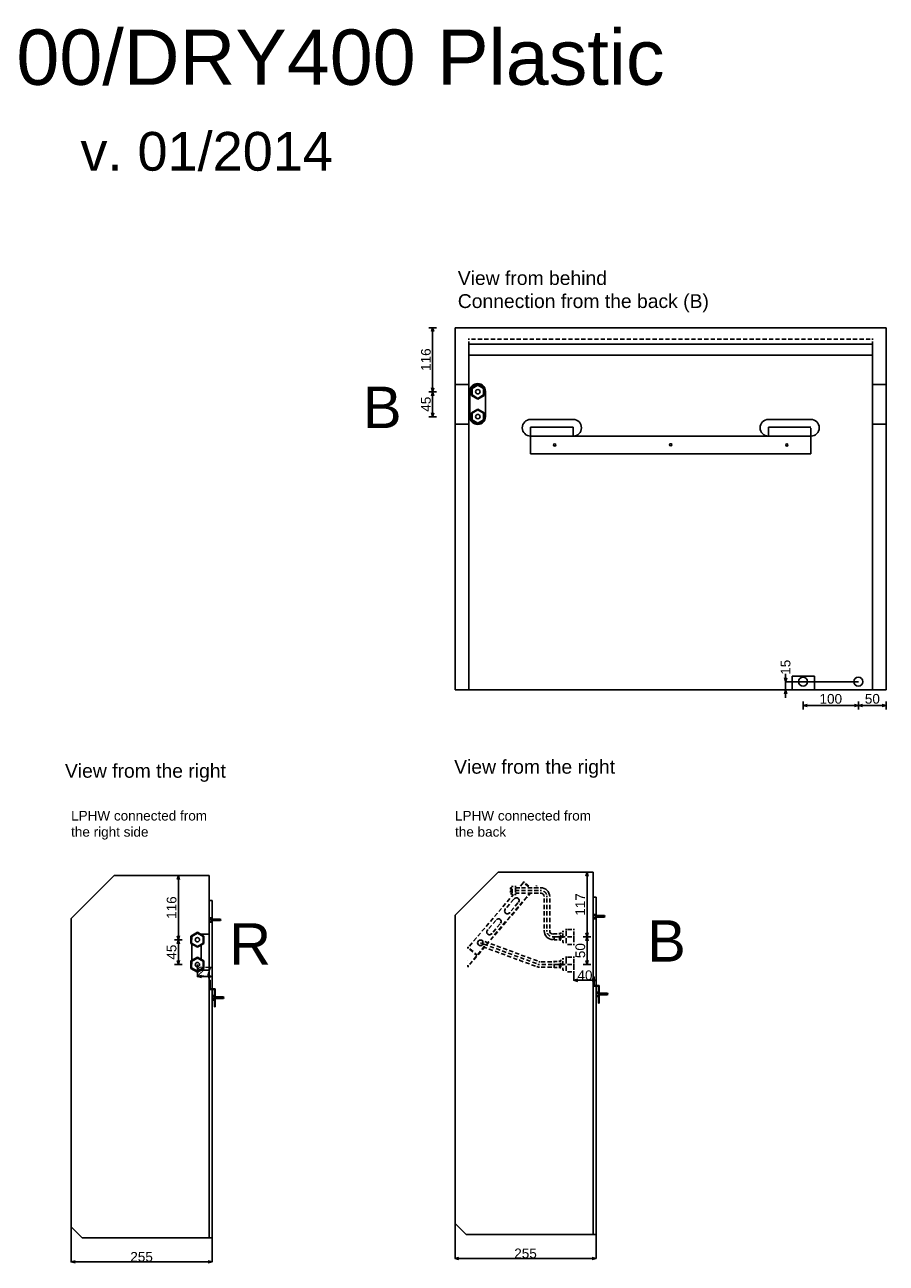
# Model space of a CAD drawing. Extents: x 2603 to 5740, y 20588 to 23423.
# Tile 4 of 4: x 4182 to 5740, y 21184 to 23423. Entities that reach past the tile are written whole.
import ezdxf

# ---------------------------------------------------------------- set-up
doc = ezdxf.new("R2010")
doc.units = 0
doc.header["$MEASUREMENT"] = 0
for name, pattern in [('Achse', [11.5, 0, -4, 7.5, 0]), ('Hidden Line', [19.5611, 14.1111, -5.45]), ('Čerchovaná', [215, 100, -50, 15, -50])]:
    doc.linetypes.add(name, pattern=pattern)
for name, color, linetype in [('Desky', 7, 'Continuous'), ('Kóty délkové', 7, 'Continuous'), ('Nábytek a zařízení', 7, 'Continuous'), ('Oblouky a kružnice', 7, 'Continuous'), ('Střechy', 7, 'Continuous'), ('Textové bloky', 7, 'Continuous'), ('Zdi', 7, 'Continuous'), ('Čáry', 7, 'Continuous')]:
    doc.layers.add(name, color=color, linetype=linetype)
doc.styles.add('GENERATED_STYLE_1', font='ARIAL.ttf')
doc.dimstyles.new('Dimstyle_300', dxfattribs={"dimtxt": 17.5, "dimasz": 7.125, "dimexe": 0.18, "dimexo": 0, "dimgap": 0.09, "dimtad": 1, "dimdec": 0, "dimzin": 0, "dimdsep": 46, "dimtxsty": 'GENERATED_STYLE_1', "dimblk": 'ARROWHEAD_3', "dimblk1": 'ARROWHEAD_3', "dimblk2": 'ARROWHEAD_3', "dimcen": 0.09, "dimclrd": 7, "dimclre": 7, "dimclrt": 7, "dimazin": 0, "dimtfac": 1, "dimtdec": 4, "dimtmove": 0, "dimatfit": 0, "dimfxl": 1, "dimtolj": 1, "dimtzin": 0, "dimarcsym": 0})

# ---------------------------------------------------------------- blocks, each defined once
blk = doc.blocks.new('ARROWHEAD_3')
at = {"color": 0, "linetype": 'Continuous'}
blk.add_line((0, 0), (-1, 0), dxfattribs=at)
blk.add_lwpolyline([(-1, 0.2679), (0, 0), (-1, -0.2679)], dxfattribs=at)
blk = doc.blocks.new('*D78')
at = {"layer": 'Defpoints', "color": 0}
for p in [(4265.6, 21250.1), (4520.6, 21230.1), (4265.6, 21186.8)]:
    blk.add_point(p, dxfattribs=at)
at = {"layer": 'Kóty délkové', "color": 7, "linetype": 'Continuous', "lineweight": -2}
for p, q in [((4265.6, 21250.1), (4265.6, 21186.6)), ((4520.6, 21230.1), (4520.6, 21186.6)), ((4513.4, 21186.8), (4272.7, 21186.8))]:
    blk.add_line(p, q, dxfattribs=at)
at = {"layer": 'Kóty délkové', "color": 7, "lineweight": -2, "xscale": 7.124999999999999, "yscale": 7.124999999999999, "zscale": 7.124999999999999, "rotation": 180}
blk.add_blockref('ARROWHEAD_3', (4265.6, 21186.8), dxfattribs=at)
at = {"layer": 'Kóty délkové', "color": 7, "lineweight": -2, "xscale": 7.124999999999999, "yscale": 7.124999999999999, "zscale": 7.124999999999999}
blk.add_blockref('ARROWHEAD_3', (4520.6, 21186.8), dxfattribs=at)
at = {"layer": 'Kóty délkové', "color": 7, "linetype": 'Continuous', "insert": (4393.1, 21195.8), "char_height": 17.5, "attachment_point": 5, "style": 'GENERATED_STYLE_1'}
blk.add_mtext('\\A1;255', dxfattribs=at)
blk = doc.blocks.new('*D33')
at = {"layer": 'Kóty délkové', "color": 7, "linetype": 'Continuous'}
for p, q in [((2964.7, 21770), (2964.7, 21886)), ((2971.7, 21770), (2957.6, 21770)), ((2964.7, 21770), (2962.7, 21777.2)), ((2964.7, 21770), (2962.7, 21762.7)), ((2964.7, 21770), (2966.6, 21777.2)), ((2964.7, 21725), (2964.7, 21770)), ((2964.7, 21770), (2966.6, 21762.7)), ((2971.7, 21725), (2957.6, 21725)), ((2964.7, 21725), (2962.7, 21732.2)), ((2964.7, 21725), (2966.6, 21732.2))]:
    blk.add_line(p, q, dxfattribs=at)
at = {"layer": 'Kóty délkové', "color": 7, "style": 'GENERATED_STYLE_1', "oblique": 0}
blk.add_text('45', height=17.5, rotation=90, dxfattribs=at).set_placement((2961.2, 21734))
blk = doc.blocks.new('*D34')
at = {"layer": 'Kóty délkové', "color": 7, "linetype": 'Continuous'}
for p, q in [((2971.7, 21886), (2957.6, 21886)), ((2964.7, 21886), (2962.7, 21878.7)), ((2964.7, 21770), (2964.7, 21886)), ((2964.7, 21886), (2966.6, 21878.7)), ((2964.7, 21770), (2962.7, 21777.2)), ((2964.7, 21770), (2966.6, 21777.2))]:
    blk.add_line(p, q, dxfattribs=at)
at = {"layer": 'Kóty délkové', "color": 7, "style": 'GENERATED_STYLE_1', "oblique": 0}
blk.add_text('116', height=17.5, rotation=90, dxfattribs=at).set_placement((2961.2, 21807.7))
blk = doc.blocks.new('*D79')
at = {"layer": 'Defpoints', "color": 0}
for p in [(4520.6, 21840.1), (4494.1, 21724.1), (4494.1, 21702.5)]:
    blk.add_point(p, dxfattribs=at)
at = {"layer": 'Kóty délkové', "color": 7, "linetype": 'Continuous', "lineweight": -2}
for p, q in [((4520.6, 21840.1), (4520.6, 21702.4)), ((4494.1, 21724.1), (4494.1, 21702.4)), ((4513.4, 21702.5), (4501.2, 21702.5))]:
    blk.add_line(p, q, dxfattribs=at)
at = {"layer": 'Kóty délkové', "color": 7, "lineweight": -2, "xscale": 7.124999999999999, "yscale": 7.124999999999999, "zscale": 7.124999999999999, "rotation": 180}
blk.add_blockref('ARROWHEAD_3', (4494.1, 21702.5), dxfattribs=at)
at = {"layer": 'Kóty délkové', "color": 7, "lineweight": -2, "xscale": 7.124999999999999, "yscale": 7.124999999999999, "zscale": 7.124999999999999}
blk.add_blockref('ARROWHEAD_3', (4520.6, 21702.5), dxfattribs=at)
at = {"layer": 'Kóty délkové', "color": 7, "linetype": 'Continuous', "insert": (4507.3, 21711.4), "char_height": 17.5, "attachment_point": 5, "style": 'GENERATED_STYLE_1'}
blk.add_mtext('\\A1;27', dxfattribs=at)
blk = doc.blocks.new('*D95')
at = {"layer": 'Defpoints', "color": 0}
for p in [(4960.1, 21256.3), (5215.1, 21236.3), (4960.1, 21193)]:
    blk.add_point(p, dxfattribs=at)
at = {"layer": 'Kóty délkové', "color": 7, "linetype": 'Continuous', "lineweight": -2}
for p, q in [((4960.1, 21256.3), (4960.1, 21192.8)), ((5215.1, 21236.3), (5215.1, 21192.8)), ((5207.9, 21193), (4967.2, 21193))]:
    blk.add_line(p, q, dxfattribs=at)
at = {"layer": 'Kóty délkové', "color": 7, "lineweight": -2, "xscale": 7.124999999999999, "yscale": 7.124999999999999, "zscale": 7.124999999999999, "rotation": 180}
blk.add_blockref('ARROWHEAD_3', (4960.1, 21193), dxfattribs=at)
at = {"layer": 'Kóty délkové', "color": 7, "lineweight": -2, "xscale": 7.124999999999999, "yscale": 7.124999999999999, "zscale": 7.124999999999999}
blk.add_blockref('ARROWHEAD_3', (5215.1, 21193), dxfattribs=at)
at = {"layer": 'Kóty délkové', "color": 7, "linetype": 'Continuous', "insert": (5087.6, 21202), "char_height": 17.5, "attachment_point": 5, "style": 'GENERATED_STYLE_1'}
blk.add_mtext('\\A1;255', dxfattribs=at)
blk = doc.blocks.new('*D45')
at = {"layer": 'Kóty délkové', "color": 7, "linetype": 'Continuous'}
for p, q in [((2601.4, 21769), (2599.4, 21761.7)), ((2601.4, 21719), (2601.4, 21769)), ((2601.4, 21769), (2603.3, 21761.7)), ((2608.4, 21719), (2594.4, 21719)), ((2601.4, 21719), (2599.4, 21726.2)), ((2601.4, 21719), (2603.3, 21726.2))]:
    blk.add_line(p, q, dxfattribs=at)
at = {"layer": 'Kóty délkové', "color": 7, "style": 'GENERATED_STYLE_1', "oblique": 0}
blk.add_text('50', height=17.5, rotation=90, dxfattribs=at).set_placement((2597.9, 21730.5))
blk = doc.blocks.new('*D46')
at = {"layer": 'Kóty délkové', "color": 7, "linetype": 'Continuous'}
for p, q in [((2608.4, 21886), (2594.4, 21886)), ((2601.4, 21886), (2599.4, 21878.7)), ((2601.4, 21769), (2601.4, 21886)), ((2601.4, 21886), (2603.3, 21878.7)), ((2608.4, 21769), (2594.4, 21769)), ((2601.4, 21769), (2599.4, 21776.2)), ((2601.4, 21769), (2599.4, 21761.7)), ((2601.4, 21769), (2603.3, 21776.2)), ((2601.4, 21719), (2601.4, 21769)), ((2601.4, 21769), (2603.3, 21761.7))]:
    blk.add_line(p, q, dxfattribs=at)
at = {"layer": 'Kóty délkové', "color": 7, "style": 'GENERATED_STYLE_1', "oblique": 0}
blk.add_text('117', height=17.5, rotation=90, dxfattribs=at).set_placement((2597.9, 21807.2))
blk = doc.blocks.new('*D96')
at = {"layer": 'Defpoints', "color": 0}
for p in [(5215.1, 21846.3), (5175.2, 21710.8), (5175.2, 21695.8)]:
    blk.add_point(p, dxfattribs=at)
at = {"layer": 'Kóty délkové', "color": 7, "linetype": 'Continuous', "lineweight": -2}
for p, q in [((5215.1, 21846.3), (5215.1, 21695.6)), ((5175.2, 21710.8), (5175.2, 21695.6)), ((5207.9, 21695.8), (5182.3, 21695.8))]:
    blk.add_line(p, q, dxfattribs=at)
at = {"layer": 'Kóty délkové', "color": 7, "lineweight": -2, "xscale": 7.124999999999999, "yscale": 7.124999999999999, "zscale": 7.124999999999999, "rotation": 180}
blk.add_blockref('ARROWHEAD_3', (5175.2, 21695.8), dxfattribs=at)
at = {"layer": 'Kóty délkové', "color": 7, "lineweight": -2, "xscale": 7.124999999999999, "yscale": 7.124999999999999, "zscale": 7.124999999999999}
blk.add_blockref('ARROWHEAD_3', (5215.1, 21695.8), dxfattribs=at)
at = {"layer": 'Kóty délkové', "color": 7, "linetype": 'Continuous', "insert": (5195.1, 21704.8), "char_height": 17.5, "attachment_point": 5, "style": 'GENERATED_STYLE_1'}
blk.add_mtext('\\A1;40', dxfattribs=at)
blk = doc.blocks.new('*D107')
at = {"layer": 'Defpoints', "color": 0}
for p in [(5558.1, 22235.6), (5689.6, 22235.6), (5740.1, 22220.6)]:
    blk.add_point(p, dxfattribs=at)
at = {"layer": 'Kóty délkové', "color": 7, "linetype": 'Continuous', "lineweight": -2}
for p, q in [((5689.6, 22235.6), (5558, 22235.6)), ((5558.1, 22242.7), (5558.1, 22249.8)), ((5558.1, 22220.6), (5558.1, 22235.6)), ((5740.1, 22220.6), (5558, 22220.6)), ((5558.1, 22220.6), (5558.1, 22206.3))]:
    blk.add_line(p, q, dxfattribs=at)
at = {"layer": 'Kóty délkové', "color": 7, "lineweight": -2, "xscale": 7.124999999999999, "yscale": 7.124999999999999, "zscale": 7.124999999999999}
for p, rotation in [((5558.1, 22235.6), 270), ((5558.1, 22220.6), 90)]:
    blk.add_blockref('ARROWHEAD_3', p, dxfattribs=dict(at, rotation=rotation))
at = {"layer": 'Kóty délkové', "color": 7, "linetype": 'Continuous', "insert": (5558.1, 22261.7), "char_height": 17.5, "attachment_point": 5, "rotation": 90, "style": 'GENERATED_STYLE_1'}
blk.add_mtext('\\A1;15', dxfattribs=at)
blk = doc.blocks.new('*D18')
at = {"layer": 'Kóty délkové', "color": 7, "linetype": 'Continuous'}
for p, q in [((3943.9, 22214), (3943.9, 22199.9)), ((3994.4, 22214), (3994.4, 22199.9)), ((3943.9, 22206.9), (3843.9, 22206.9)), ((3943.9, 22206.9), (3936.7, 22208.9)), ((3943.9, 22206.9), (3936.7, 22205)), ((3943.9, 22206.9), (3951.2, 22208.9)), ((3994.4, 22206.9), (3943.9, 22206.9)), ((3943.9, 22206.9), (3951.2, 22205)), ((3994.4, 22206.9), (3987.2, 22208.9)), ((3994.4, 22206.9), (3987.2, 22205))]:
    blk.add_line(p, q, dxfattribs=at)
at = {"layer": 'Kóty délkové', "color": 7, "style": 'GENERATED_STYLE_1', "oblique": 0}
blk.add_text('50', height=17.5, dxfattribs=at).set_placement((3955.7, 22210.4))
blk = doc.blocks.new('*D19')
at = {"layer": 'Kóty délkové', "color": 7, "linetype": 'Continuous'}
for p, q in [((3843.9, 22214), (3843.9, 22199.9)), ((3843.9, 22206.9), (3851.2, 22208.9)), ((3943.9, 22206.9), (3843.9, 22206.9)), ((3843.9, 22206.9), (3851.2, 22205)), ((3943.9, 22206.9), (3936.7, 22208.9)), ((3943.9, 22206.9), (3936.7, 22205))]:
    blk.add_line(p, q, dxfattribs=at)
at = {"layer": 'Kóty délkové', "color": 7, "style": 'GENERATED_STYLE_1', "oblique": 0}
blk.add_text('100', height=17.5, dxfattribs=at).set_placement((3873.7, 22210.4))
blk = doc.blocks.new('*D21')
at = {"layer": 'Kóty délkové', "color": 7, "linetype": 'Continuous'}
for p, q in [((3174, 22774.1), (3174, 22890.1)), ((3181, 22774.1), (3166.9, 22774.1)), ((3174, 22774.1), (3172, 22781.4)), ((3174, 22774.1), (3172, 22766.9)), ((3174, 22774.1), (3175.9, 22781.4)), ((3174, 22729.1), (3174, 22774.1)), ((3174, 22774.1), (3175.9, 22766.9)), ((3181, 22729.1), (3166.9, 22729.1)), ((3174, 22729.1), (3172, 22736.4)), ((3174, 22729.1), (3175.9, 22736.4))]:
    blk.add_line(p, q, dxfattribs=at)
at = {"layer": 'Kóty délkové', "color": 7, "style": 'GENERATED_STYLE_1', "oblique": 0}
blk.add_text('45', height=17.5, rotation=90, dxfattribs=at).set_placement((3170.5, 22738.1))
blk = doc.blocks.new('*D22')
at = {"layer": 'Kóty délkové', "color": 7, "linetype": 'Continuous'}
for p, q in [((3181, 22890.1), (3166.9, 22890.1)), ((3174, 22890.1), (3172, 22882.9)), ((3174, 22774.1), (3174, 22890.1)), ((3174, 22890.1), (3175.9, 22882.9)), ((3174, 22774.1), (3172, 22781.4)), ((3174, 22774.1), (3175.9, 22781.4))]:
    blk.add_line(p, q, dxfattribs=at)
at = {"layer": 'Kóty délkové', "color": 7, "style": 'GENERATED_STYLE_1', "oblique": 0}
blk.add_text('116', height=17.5, rotation=90, dxfattribs=at).set_placement((3170.5, 22811.9))
blk = doc.blocks.new('DIM_32', base_point=(2964.7, 21770))
at = {"layer": 'Kóty délkové', "color": 7, "linetype": 'Continuous'}
dim = blk.add_aligned_dim(p1=(2999.1, 21725), p2=(2999.1, 21770), distance=34.5, dimstyle='Dimstyle_300', dxfattribs=at)
dim.commit()
dim.dimension.update_dxf_attribs({"geometry": '*D33', "text_midpoint": (2952.4, 21740.7), "text_rotation": 90})
dim = blk.add_linear_dim(base=(2964.7, 21770), p1=(2999.1, 21770), p2=(3020.6, 21886), angle=90, dimstyle='Dimstyle_300', dxfattribs=at)
dim.commit()
dim.dimension.update_dxf_attribs({"geometry": '*D34', "text_midpoint": (2952.4, 21814.5), "text_rotation": 90})
blk = doc.blocks.new('DIM_38', base_point=(2601.4, 21769))
at = {"layer": 'Kóty délkové', "color": 7, "linetype": 'Continuous'}
dim = blk.add_linear_dim(base=(2601.4, 21769), p1=(2577.6, 21769), p2=(2612.5, 21886), angle=90, dimstyle='Dimstyle_300', dxfattribs=at)
dim.commit()
dim.dimension.update_dxf_attribs({"geometry": '*D46', "text_midpoint": (2589.1, 21814), "text_rotation": 90})
dim = blk.add_aligned_dim(p1=(2577.6, 21719), p2=(2577.6, 21769), distance=-23.8, dimstyle='Dimstyle_300', dxfattribs=at)
dim.commit()
dim.dimension.update_dxf_attribs({"geometry": '*D45', "text_midpoint": (2589.1, 21737.2), "text_rotation": 90})
blk = doc.blocks.new('DIM_25', base_point=(3943.9, 22206.9))
at = {"layer": 'Kóty délkové', "color": 7, "linetype": 'Continuous'}
dim = blk.add_linear_dim(base=(3943.9456, 22206.9372), p1=(3994.4203, 22235.1445), p2=(3943.9456, 22250.1445), angle=180, dimstyle='Dimstyle_300', dxfattribs=at)
dim.commit()
dim.dimension.update_dxf_attribs({"geometry": '*D18', "text_midpoint": (3962.4329, 22219.1872)})
dim = blk.add_aligned_dim(p1=(3943.9, 22250.1), p2=(3843.9, 22250.1), distance=43.2, dimstyle='Dimstyle_300', dxfattribs=at)
dim.commit()
dim.dimension.update_dxf_attribs({"geometry": '*D19', "text_midpoint": (3880.4, 22219.2)})
blk = doc.blocks.new('DIM_26', base_point=(3174, 22774.1))
at = {"layer": 'Kóty délkové', "color": 7, "linetype": 'Continuous'}
dim = blk.add_aligned_dim(p1=(3195.4, 22729.1), p2=(3195.4, 22774.1), distance=21.5, dimstyle='Dimstyle_300', dxfattribs=at)
dim.commit()
dim.dimension.update_dxf_attribs({"geometry": '*D21', "text_midpoint": (3161.7, 22744.9), "text_rotation": 90})
dim = blk.add_linear_dim(base=(3174, 22774.1), p1=(3195.4, 22774.1), p2=(3214.4, 22890.1), angle=90, dimstyle='Dimstyle_300', dxfattribs=at)
dim.commit()
dim.dimension.update_dxf_attribs({"geometry": '*D22', "text_midpoint": (3161.7, 22818.6), "text_rotation": 90})

msp = doc.modelspace()

# ---------------------------------------------------------------- linework, layer by layer
at = {"layer": 'Desky', "color": 1, "linetype": 'Continuous'}
for p, q in [((5735.1, 22875.6), (4965.1, 22875.6)), ((5715.1, 22825.6), (4985.1, 22825.6))]:
    msp.add_line(p, q, dxfattribs=at)
at = {"layer": 'Desky', "color": 7, "linetype": 'Achse'}
msp.add_line((5715.1, 22854.6), (4985.1, 22854.6), dxfattribs=at)
at = {"layer": 'Desky', "color": 7, "linetype": 'Continuous'}
for p, q in [((5715.1, 22845.6), (4985.1, 22845.6)), ((4960.1, 22235.6), (4960.1, 22240.6)), ((5740.1, 22235.6), (5740.1, 22240.6))]:
    msp.add_line(p, q, dxfattribs=at)
at = {"layer": 'Nábytek a zařízení', "color": 7, "linetype": 'Continuous'}
for p, q in [((5565.4, 22220.6), (5565.1, 22220.6)), ((5566.6, 22220.6), (5565.4, 22220.6)), ((5568.4, 22220.6), (5566.6, 22220.6)), ((5570.9, 22220.6), (5568.4, 22220.6)), ((5574, 22220.6), (5570.9, 22220.6)), ((5577.6, 22220.6), (5574, 22220.6)), ((5581.5, 22220.6), (5577.6, 22220.6)), ((5585.7, 22220.6), (5581.5, 22220.6)), ((5590.1, 22220.6), (5585.7, 22220.6)), ((5594.4, 22220.6), (5590.1, 22220.6)), ((5598.6, 22220.6), (5594.4, 22220.6)), ((5602.6, 22220.6), (5598.6, 22220.6)), ((5606.1, 22220.6), (5602.6, 22220.6)), ((5609.2, 22220.6), (5606.1, 22220.6)), ((5611.7, 22220.6), (5609.2, 22220.6)), ((5613.6, 22220.6), (5611.7, 22220.6)), ((5614.7, 22220.6), (5613.6, 22220.6)), ((5615.1, 22220.6), (5614.7, 22220.6))]:
    msp.add_line(p, q, dxfattribs=at)
at = {"layer": 'Oblouky a kružnice', "color": 1, "linetype": 'Continuous'}
for centre, radius in [((5001.3, 22759.8), 4), ((5001.3, 22714.8), 4), ((4494.1, 21769.1), 4), ((5006, 21763.5), 5), ((4494.1, 21724.1), 4)]:
    msp.add_circle(centre, radius, dxfattribs=at)
at = {"layer": 'Oblouky a kružnice', "color": 7, "linetype": 'Continuous'}
for centre, radius in [((5140.3, 22663.6), 2), ((5350.3, 22663.9), 2), ((5560.3, 22663.6), 2), ((5589.6, 22235.6), 8), ((5689.6, 22235.6), 8)]:
    msp.add_circle(centre, radius, dxfattribs=at)
for centre, radius, start, end in [((5001.1, 22760.6), 14, 0, 180), ((5001.1, 22714.6), 14, 180, 0), ((5096.8, 22694.6), 15, 90, 270), ((5173.8, 22694.6), 15, 270, 90), ((5526.8, 22694.6), 15, 90, 270), ((5603.8, 22694.6), 15, 270, 90)]:
    msp.add_arc(centre, radius, start, end, dxfattribs=at)
at = {"layer": 'Oblouky a kružnice', "color": 1, "linetype": 'Continuous'}
for centre, radius, start, end in [((5115.3, 21847.1), 16, 0, 90), ((5115.3, 21847.1), 6, 0, 90), ((5071, 21840.1), 5, 321.7648, 139.5836), ((5038.6, 21802.1), 5, 321.7648, 139.5836), ((5054.8, 21821.1), 5, 139.5494, 321.4774), ((5022.4, 21783), 5, 139.5494, 321.4774), ((5137.3, 21785.3), 16, 180, 270), ((5137.3, 21785.3), 6, 180, 270), ((5112.8, 21729.3), 10, 249.7053, 269.6035)]:
    msp.add_arc(centre, radius, start, end, dxfattribs=at)
at = {"layer": 'Oblouky a kružnice', "color": 1, "linetype": 'Achse'}
for centre, start, end in [((5115.3, 21847.1), 0, 90), ((5137.3, 21785.3), 180, 270)]:
    msp.add_arc(centre, 11, start, end, dxfattribs=at)
at = {"layer": 'Střechy', "color": 7, "linetype": 'Continuous'}
for p, q in [((4960.1, 22875.6), (5740.1, 22875.6)), ((5740.1, 22875.6), (5740.1, 22795.6)), ((4960.1, 22788.5), (4960.1, 22795.6)), ((5740.1, 22788.5), (5740.1, 22795.6)), ((5740.1, 22788.5), (5740.1, 22795.6))]:
    msp.add_line(p, q, dxfattribs=at)
at = {"layer": 'Zdi', "color": 7, "linetype": 'Continuous'}
for p, q in [((4960.1, 22300.6), (4960.1, 22875.6)), ((4960.1, 22875.6), (4965.1, 22875.6)), ((4985.1, 22875.6), (5715.1, 22875.6)), ((5735.1, 22875.6), (5740.1, 22875.6)), ((4985.1, 22220.6), (4985.1, 22845.6)), ((5715.1, 22845.6), (5715.1, 22220.6)), ((4985.1, 22825.6), (5715.1, 22825.6)), ((5740.1, 22795.6), (5740.1, 22300.6)), ((4960.1, 22240.6), (4960.1, 22788.5)), ((5740.1, 22240.6), (5740.1, 22788.5)), ((4960.1, 22235.6), (4960.1, 22295.6)), ((5740.1, 22295.6), (5740.1, 22235.6)), ((4960.1, 22235.6), (4960.1, 22220.6)), ((5740.1, 22235.6), (5740.1, 22220.6)), ((4985.1, 22220.6), (4960.1, 22220.6)), ((5565.1, 22220.6), (4985.1, 22220.6)), ((5715.1, 22220.6), (5615.1, 22220.6)), ((5740.1, 22220.6), (5715.1, 22220.6))]:
    msp.add_line(p, q, dxfattribs=at)
at = {"layer": 'Čáry', "color": 7, "linetype": 'Achse'}
for p, q in [((4985.1, 22854.6), (4985.1, 22845.6)), ((5715.1, 22854.6), (5715.1, 22845.6))]:
    msp.add_line(p, q, dxfattribs=at)
at = {"layer": 'Čáry', "color": 7, "linetype": 'Continuous'}
for p, q in [((4985.1, 22773.1), (4960.1, 22773.1)), ((5715.1, 22773.1), (5740.1, 22773.1)), ((4987.1, 22714.6), (4987.1, 22760.6)), ((5015.1, 22714.6), (5015.1, 22760.6)), ((5096.8, 22709.6), (5173.9, 22709.6)), ((5526.8, 22709.6), (5603.9, 22709.6)), ((4985.1, 22701.1), (4960.1, 22701.1)), ((5096.8, 22695.6), (5173.8, 22695.6)), ((5096.8, 22647.6), (5096.8, 22695.6)), ((5603.8, 22679.6), (5096.8, 22679.6)), ((5603.8, 22695.6), (5526.8, 22695.6)), ((5603.8, 22647.6), (5603.8, 22679.6)), ((5715.1, 22701.1), (5740.1, 22701.1)), ((5603.8, 22647.6), (5096.8, 22647.6)), ((5570.1, 22220.6), (5570.1, 22245.6)), ((5610.1, 22245.6), (5570.1, 22245.6)), ((5610.1, 22220.6), (5610.1, 22245.6)), ((4265.6, 21807.3), (4343.3, 21885.1)), ((4515.6, 21885.1), (4343.3, 21885.1)), ((4515.6, 21230.1), (4515.6, 21885.1)), ((4960.1, 21813.5), (5037.9, 21891.3)), ((5210.1, 21891.3), (5037.9, 21891.3)), ((5210.1, 21236.3), (5210.1, 21891.3)), ((4520.6, 21840.1), (4515.6, 21840.1)), ((4520.6, 21230.1), (4520.6, 21840.1)), ((5215.1, 21846.3), (5210.1, 21846.3)), ((5215.1, 21236.3), (5215.1, 21846.3)), ((4265.6, 21250.1), (4265.6, 21807.3)), ((4515.6, 21808.6), (4519.6, 21808.6)), ((4515.6, 21800.6), (4515.6, 21808.6)), ((4515.6, 21806.6), (4519.6, 21806.6)), ((4519.6, 21800.6), (4519.6, 21808.6)), ((4519.6, 21806.6), (4535.7, 21806.6)), ((4535.7, 21806.6), (4536.6, 21805.1)), ((4960.1, 21256.3), (4960.1, 21813.5)), ((5210.1, 21814.8), (5214.1, 21814.8)), ((5210.1, 21806.8), (5210.1, 21814.8)), ((5210.1, 21812.8), (5214.1, 21812.8)), ((5210.1, 21808.8), (5214.1, 21808.8)), ((5210.1, 21806.8), (5214.1, 21806.8)), ((5214.1, 21806.8), (5214.1, 21814.8)), ((5214.1, 21812.8), (5230.2, 21812.8)), ((5214.1, 21809.8), (5230.2, 21809.8)), ((5230.2, 21812.8), (5231.1, 21811.3)), ((5230.2, 21809.8), (5231.1, 21811.3)), ((4515.6, 21802.6), (4519.6, 21802.6)), ((4515.6, 21800.6), (4519.6, 21800.6)), ((4519.6, 21803.6), (4535.7, 21803.6)), ((4535.7, 21803.6), (4536.6, 21805.1)), ((4483.7, 21761.6), (4483.7, 21731.6)), ((4499.9, 21779.1), (4515.6, 21779.1)), ((4500.6, 21733.8), (4500.6, 21759.3)), ((4499.9, 21714.1), (4515.6, 21714.1)), ((4516.1, 21679.1), (4516.1, 21696.1)), ((4517.1, 21696.1), (4516.1, 21696.1)), ((4517.1, 21680.1), (4517.1, 21696.1)), ((5210.6, 21685.3), (5210.6, 21702.3)), ((5211.6, 21702.3), (5210.6, 21702.3)), ((5211.6, 21686.3), (5211.6, 21702.3)), ((4516.1, 21679.1), (4525.1, 21679.1)), ((4517.1, 21680.1), (4526.1, 21680.1)), ((4525.1, 21648.1), (4525.1, 21679.1)), ((4526.1, 21648.1), (4526.1, 21680.1)), ((5210.6, 21685.3), (5219.6, 21685.3)), ((5211.6, 21686.3), (5220.6, 21686.3)), ((5215.6, 21674.3), (5219.6, 21674.3)), ((5215.6, 21666.3), (5215.6, 21674.3)), ((5215.6, 21672.3), (5219.6, 21672.3)), ((5219.6, 21654.3), (5219.6, 21685.3)), ((5219.6, 21672.3), (5235.7, 21672.3)), ((5220.6, 21654.3), (5220.6, 21686.3)), ((5235.7, 21672.3), (5236.6, 21670.8)), ((4521.1, 21668.1), (4525.1, 21668.1)), ((4521.1, 21660.1), (4521.1, 21668.1)), ((4521.1, 21666.1), (4525.1, 21666.1)), ((4521.1, 21662.1), (4525.1, 21662.1)), ((4521.1, 21660.1), (4525.1, 21660.1)), ((4525.1, 21666.1), (4541.2, 21666.1)), ((4525.1, 21663.1), (4541.2, 21663.1)), ((4541.2, 21666.1), (4542.1, 21664.6)), ((4541.2, 21663.1), (4542.1, 21664.6)), ((5215.6, 21668.3), (5219.6, 21668.3)), ((5215.6, 21666.3), (5219.6, 21666.3)), ((5219.6, 21669.3), (5235.7, 21669.3)), ((5220.6, 21654.3), (5219.6, 21654.3)), ((5235.7, 21669.3), (5236.6, 21670.8)), ((4526.1, 21648.1), (4525.1, 21648.1)), ((4285.6, 21230.1), (4265.6, 21250.1)), ((4980.1, 21236.3), (4960.1, 21256.3)), ((4520.6, 21230.1), (4285.6, 21230.1)), ((5215.1, 21236.3), (4980.1, 21236.3))]:
    msp.add_line(p, q, dxfattribs=at)
at = {"layer": 'Čáry', "color": 1, "linetype": 'Continuous'}
for p, q in [((5001.3, 22773.3), (4989.6, 22766.6)), ((4990.9, 22765.9), (5001.3, 22771.8)), ((5013, 22766.6), (5001.3, 22773.3)), ((5001.3, 22771.8), (5011.7, 22765.9)), ((4989.6, 22766.6), (4989.6, 22753.1)), ((4989.6, 22753.1), (5001.3, 22746.3)), ((4990.9, 22753.9), (4990.9, 22765.9)), ((5001.3, 22747.8), (4990.9, 22753.9)), ((5011.7, 22753.9), (5001.3, 22747.8)), ((5001.3, 22746.3), (5013, 22753.1)), ((5011.7, 22765.9), (5011.7, 22753.9)), ((5013, 22753.1), (5013, 22766.6)), ((5001.3, 22728.3), (4989.6, 22721.6)), ((4990.9, 22720.9), (5001.3, 22726.8)), ((5013, 22721.6), (5001.3, 22728.3)), ((5001.3, 22726.8), (5011.7, 22720.9)), ((4989.6, 22721.6), (4989.6, 22708.1)), ((4989.6, 22708.1), (5001.3, 22701.3)), ((4990.9, 22708.9), (4990.9, 22720.9)), ((5001.3, 22702.8), (4990.9, 22708.9)), ((5011.7, 22708.9), (5001.3, 22702.8)), ((5001.3, 22701.3), (5013, 22708.1)), ((5011.7, 22720.9), (5011.7, 22708.9)), ((5013, 22708.1), (5013, 22721.6)), ((4482.4, 21775.8), (4494.1, 21782.6)), ((4482.4, 21762.3), (4482.4, 21775.8)), ((4494.1, 21755.6), (4482.4, 21762.3)), ((4483.7, 21775.1), (4483.6, 21763.1)), ((4483.6, 21763.1), (4494.1, 21757.1)), ((4494.1, 21781.1), (4483.7, 21775.1)), ((4494.1, 21782.6), (4505.7, 21775.8)), ((4504.4, 21775.1), (4494.1, 21781.1)), ((4494.1, 21757.1), (4504.5, 21763.1)), ((4505.7, 21762.3), (4494.1, 21755.6)), ((4504.5, 21763.1), (4504.4, 21775.1)), ((4505.7, 21775.8), (4505.7, 21762.3)), ((4482.4, 21730.8), (4494.1, 21737.6)), ((4482.4, 21717.3), (4482.4, 21730.8)), ((4494.1, 21710.6), (4482.4, 21717.3)), ((4483.7, 21730.1), (4483.6, 21718.1)), ((4483.6, 21718.1), (4494.1, 21712.1)), ((4494.1, 21736.1), (4483.7, 21730.1)), ((4494.1, 21737.6), (4505.7, 21730.8)), ((4504.4, 21730.1), (4494.1, 21736.1)), ((4494.1, 21712.1), (4504.5, 21718.1)), ((4505.7, 21717.3), (4494.1, 21710.6)), ((4504.5, 21718.1), (4504.4, 21730.1)), ((4505.7, 21730.8), (4505.7, 21717.3))]:
    msp.add_line(p, q, dxfattribs=at)
at = {"layer": 'Čáry', "color": 7, "linetype": 'Hidden Line'}
for p, q in [((5173.8, 22695.6), (5173.8, 22679.6)), ((5526.8, 22695.6), (5526.8, 22679.6)), ((5603.8, 22679.6), (5603.8, 22695.6))]:
    msp.add_line(p, q, dxfattribs=at)
at = {"layer": 'Čáry', "color": 1, "linetype": 'Achse'}
for p, q in [((4983.4, 21721.7), (5095.3, 21853.1)), ((4984.1, 21721), (5096.6, 21853.1)), ((5061.7, 21861.5), (5060.4, 21861.5)), ((5060.4, 21861.5), (5060.4, 21854.7)), ((5115.3, 21858.1), (5060.4, 21858.1)), ((5060.4, 21854.7), (5061.7, 21854.7)), ((5061.7, 21852.4), (5061.7, 21863.9)), ((5061.7, 21863.9), (5063.7, 21863.9)), ((5063.7, 21852.4), (5061.7, 21852.4)), ((5069.5, 21865.1), (5063.7, 21865.1)), ((5063.7, 21865.1), (5063.7, 21851.1)), ((5069.5, 21851.1), (5069.5, 21865.1)), ((5115.3, 21863.1), (5069.5, 21863.1)), ((5115.3, 21853.1), (5069.5, 21853.1)), ((5075.8, 21863.1), (5084.5, 21873.2)), ((5083.8, 21872.5), (5094.9, 21863.1)), ((5084.5, 21873.2), (5096.4, 21863.1)), ((5103.8, 21863.1), (5107.3, 21867.2)), ((5105.1, 21863.1), (5108, 21866.5)), ((5108, 21866.5), (5107.3, 21867.2)), ((4983.4, 21754.5), (5065.7, 21851.1)), ((5051, 21824.3), (5067.2, 21843.4)), ((5058.7, 21818), (5075, 21837)), ((5063.7, 21851.1), (5069.5, 21851.1)), ((5121.3, 21785.3), (5121.3, 21847.1)), ((5126.3, 21785.3), (5126.3, 21847.1)), ((5131.3, 21785.3), (5131.3, 21847.1)), ((5018.6, 21786.3), (5034.8, 21805.3)), ((5026.3, 21779.9), (5042.6, 21799)), ((5161.2, 21784.3), (5155.2, 21784.3)), ((5155.2, 21784.3), (5155.2, 21764.3)), ((5175.2, 21787.8), (5161.2, 21787.8)), ((5161.2, 21787.8), (5161.2, 21760.8)), ((5175.2, 21760.8), (5175.2, 21787.8)), ((5111.1, 21724.6), (5006, 21763.5)), ((5112.8, 21729.3), (5007.7, 21768.2)), ((5139.2, 21779.3), (5137.3, 21779.3)), ((5175.2, 21774.3), (5137.3, 21774.3)), ((5139.2, 21769.3), (5137.3, 21769.3)), ((5139.2, 21779.8), (5139.2, 21768.8)), ((5149.2, 21779.8), (5139.2, 21779.8)), ((5149.2, 21768.8), (5139.2, 21768.8)), ((5149.2, 21780.3), (5149.2, 21768.3)), ((5151.2, 21780.3), (5149.2, 21780.3)), ((5151.2, 21768.3), (5149.2, 21768.3)), ((5151.2, 21781.3), (5151.2, 21767.3)), ((5155.2, 21781.3), (5151.2, 21781.3)), ((5155.2, 21767.3), (5151.2, 21767.3)), ((5161.2, 21764.3), (5155.2, 21764.3)), ((4983.4, 21754.5), (4999.6, 21740.7)), ((4984, 21755.2), (5000.2, 21741.5)), ((5109.4, 21719.9), (5004.2, 21758.8)), ((5175.2, 21760.8), (5161.2, 21760.8)), ((4983.1, 21732.2), (4982.4, 21732.8)), ((5175.2, 21724.3), (5111.9, 21724.3)), ((5139.2, 21729.3), (5112.8, 21729.3)), ((5139.2, 21719.3), (5112.8, 21719.3)), ((5139.2, 21729.8), (5139.2, 21718.8)), ((5149.2, 21729.8), (5139.2, 21729.8)), ((5149.2, 21718.8), (5139.2, 21718.8)), ((5149.2, 21730.3), (5149.2, 21718.3)), ((5151.2, 21730.3), (5149.2, 21730.3)), ((5151.2, 21718.3), (5149.2, 21718.3)), ((5151.2, 21731.3), (5151.2, 21717.3)), ((5155.2, 21731.3), (5151.2, 21731.3)), ((5155.2, 21717.3), (5151.2, 21717.3)), ((5161.2, 21734.3), (5155.2, 21734.3)), ((5155.2, 21734.3), (5155.2, 21714.3)), ((5175.2, 21737.8), (5161.2, 21737.8)), ((5161.2, 21737.8), (5161.2, 21710.8)), ((5175.2, 21710.8), (5175.2, 21737.8)), ((5161.2, 21714.3), (5155.2, 21714.3)), ((5175.2, 21710.8), (5161.2, 21710.8))]:
    msp.add_line(p, q, dxfattribs=at)
at = {"layer": 'Čáry', "color": 7, "linetype": 'Čerchovaná'}
for p, q in [((5214.1, 21812.4), (5230.4, 21812.4)), ((5214.1, 21810.2), (5230.4, 21810.2)), ((4519.6, 21806.2), (4535.9, 21806.2)), ((4519.6, 21804), (4535.9, 21804)), ((4525.1, 21665.7), (4541.4, 21665.7)), ((4525.1, 21663.5), (4541.4, 21663.5)), ((5219.6, 21671.9), (5236, 21671.9)), ((5219.6, 21669.7), (5236, 21669.7))]:
    msp.add_line(p, q, dxfattribs=at)

# ---------------------------------------------------------------- block references
at = {"layer": 'Kóty délkové', "color": 7, "linetype": 'Continuous'}
for name, p in [('DIM_26', (4919.6, 22759.6)), ('DIM_25', (5689.6, 22192.4)), ('DIM_32', (4459.6, 21769.1)), ('DIM_38', (5198.9, 21774.3))]:
    msp.add_blockref(name, p, dxfattribs=at)

# ---------------------------------------------------------------- texts
at = {"layer": 'Textové bloky', "color": 7, "attachment_point": 1, "style": 'GENERATED_STYLE_1'}
for s, insert, char_height, width in [('{DRY300/DRY400 Plastic}', (3794.1, 23414.6), 100, 4832.817), ('{v. 01/2014}', (4282.5, 23229.4), 70, 4832.817), ('{View from behind\\PConnection from the back (B)}', (4965.1, 22977.8), 25, 750), ('{\\C1;B}', (4793.6, 22769), 75, 291.06), ('{View from the right}', (4254.5, 22087), 25, 470.248), ('{View from the right}', (4958.5, 22094.3), 25, 470.248), ('{LPHW connected from the right side}', (4265.6, 22002.1), 17.5, 255.516), ('{LPHW connected from the back}', (4960.1, 22002.1), 17.5, 255.516), ('{\\C1;R}', (4551.7, 21798.9), 75, 291.06), ('{\\C1;B}', (5307.6, 21804.5), 75, 291.06)]:
    msp.add_mtext(s, dxfattribs=dict(at, insert=insert, char_height=char_height, width=width))

# ---------------------------------------------------------------- dimensions: what is measured, and where the dimension line sits
at = {"layer": 'Kóty délkové', "color": 7, "linetype": 'Continuous'}
dim = msp.add_linear_dim(base=(5558.1, 22235.6), p1=(5740.1, 22220.6), p2=(5689.6, 22235.6), angle=90, dimstyle='Dimstyle_300', dxfattribs=at)
dim.commit()
dim.dimension.update_dxf_attribs({"geometry": '*D107', "text_midpoint": (5558.1, 22261.7), "text_rotation": 90})
for base, p1, p2, picture, middle in [((4494.0528271, 21702.5373391), (4520.5528271, 21840.0849005), (4494.0528271, 21724.0849005), '*D79', (4507.3028271, 21711.4123391)), ((5175.2, 21695.8), (5215.1, 21846.3), (5175.2, 21710.8), '*D96', (5195.1, 21704.8)), ((4265.6, 21186.8), (4520.6, 21230.1), (4265.6, 21250.1), '*D78', (4393.1, 21195.8)), ((4960.1, 21193), (5215.1, 21236.3), (4960.1, 21256.3), '*D95', (5087.6, 21202))]:
    dim = msp.add_linear_dim(base=base, p1=p1, p2=p2, angle=180, dimstyle='Dimstyle_300', dxfattribs=at)
    dim.commit()
    dim.dimension.update_dxf_attribs({"geometry": picture, "text_midpoint": middle})

doc.saveas('drawing.dxf')
